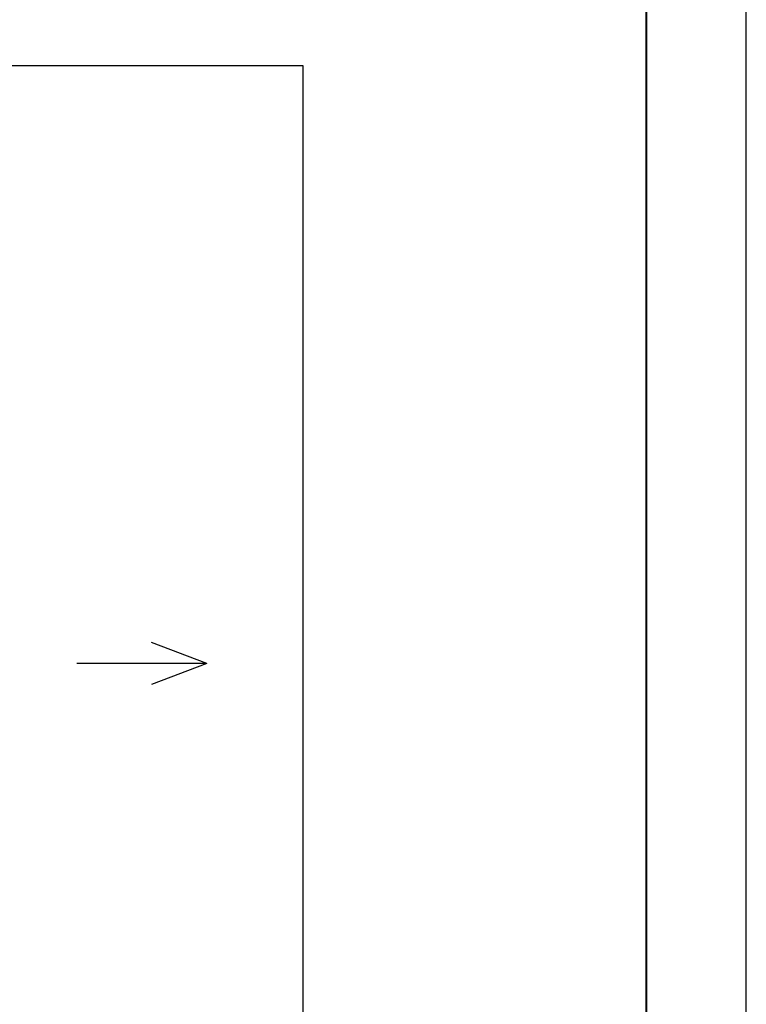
# Model space of a CAD drawing. Header units: inches. Extents: x 8001 to 766003, y -84601 to 563258.
# Tile 142 of 169: x 507847 to 511479, y 180726 to 185651. Entities that reach past the tile are written whole.
import ezdxf

# ---------------------------------------------------------------- set-up
doc = ezdxf.new("R2010")
doc.units = ezdxf.units.IN
doc.header["$MEASUREMENT"] = 0
doc.layers.add('GSI_MCH_FORMAT', color=7, linetype='Continuous')
doc.layers.add('PDF_tablitsa', color=7, linetype='Continuous')
doc.layers.add('PDF2_0', color=7, linetype='Continuous', true_color=0x8a00b8)

msp = doc.modelspace()

# ---------------------------------------------------------------- linework, layer by layer
at = {"layer": 'GSI_MCH_FORMAT', "lineweight": 30, "ltscale": 20}
for q in [(508505.272, 182535.564, 8.264), (508133.053, 182430.698, 8.264), (508505.272, 182325.833, 8.264)]:
    msp.add_line((508781.902, 182430.698, 8.264), q, dxfattribs=at)
at = {"layer": 'GSI_MCH_FORMAT', "lineweight": 30}
msp.add_lwpolyline([(493177.861, 185422.5), (509263.083, 185422.5), (509263.083, 173408), (493177.861, 173408)], close=True, dxfattribs=at)
at = {"layer": 'PDF2_0', "color": 0, "lineweight": 25}
msp.add_lwpolyline([(511479.376, 222245.911), (458584.157, 222245.911), (458584.157, 167250.147), (511479.376, 167250.147), (511479.376, 222245.911)], dxfattribs=at)
at = {"layer": 'PDF_tablitsa', "color": 0, "lineweight": 40}
msp.add_lwpolyline([(510979.83, 167748.786), (510979.83, 221746.818), (460582.342, 221746.818), (460582.342, 167748.786)], close=True, dxfattribs=at)

doc.saveas('drawing.dxf')
